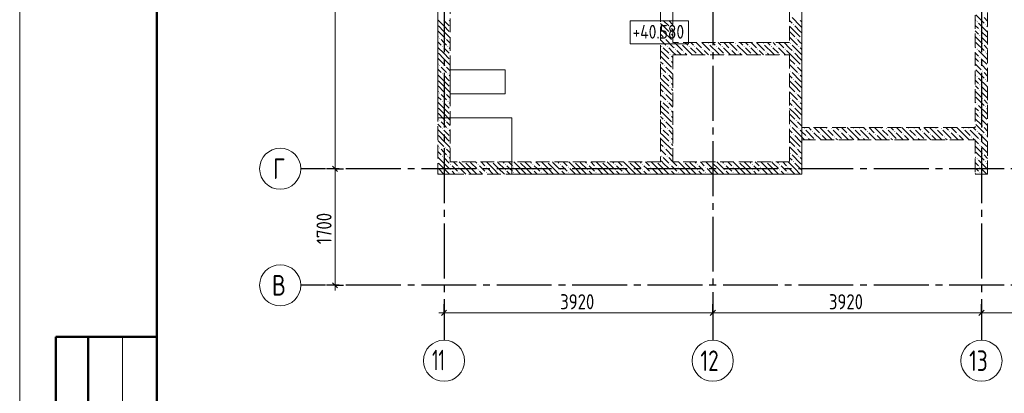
# Model space of a CAD drawing. Header units: millimetres. Extents: x 0 to 43617, y 0 to 29700.
# Tile 2 of 11: x 0 to 14363, y 14675 to 20123. Entities that reach past the tile are written whole.
import ezdxf

# ---------------------------------------------------------------- set-up
doc = ezdxf.new("R2010")
doc.units = ezdxf.units.MM
doc.linetypes.add('______2', pattern=[270, 200, -70])
doc.linetypes.add('______5', pattern=[1100, 800, -100, 100, -100])
for name, color, linetype, lineweight in [('Standard', 7, 'Continuous', 25), ('Высотные отметки', 7, 'Continuous', 25), ('ЖБ Перекрытие верхний уровень', 7, 'Continuous', 35), ('ЖБ Стена верхний уровень', 7, 'Continuous', 35), ('Оси', 40, '______5', 18)]:
    doc.layers.add(name, color=color, linetype=linetype, lineweight=lineweight)
doc.styles.add('GOST 2.304-81', font='txt')
doc.styles.add('ISOCPEUR', font='txt')

msp = doc.modelspace()

# ---------------------------------------------------------------- hatches: boundary and pattern name
at = {"layer": 'ЖБ Стена верхний уровень', "linetype": 'Continuous', "lineweight": 18, "transparency": 33554687}
for points in [[(9480, 20013), (9487, 20020), (9493, 20013), (9487, 20007)], [(11280, 20053), (11287, 20060), (11293, 20053), (11287, 20047)], [(13960, 20093), (13967, 20100), (13973, 20093), (13967, 20087)], [(14000, 19973), (14007, 19980), (14013, 19973), (14007, 19967)], [(14080, 20053), (14087, 20060), (14093, 20053), (14087, 20047)], [(6120, 19853), (6127, 19860), (6133, 19853), (6127, 19847)], [(6200, 19853), (6207, 19860), (6213, 19853), (6207, 19847)], [(9400, 19853), (9407, 19860), (9413, 19853), (9407, 19847)], [(9480, 19933), (9487, 19940), (9493, 19933), (9487, 19927)], [(11320, 19853), (11327, 19860), (11333, 19853), (11327, 19847)], [(11400, 19853), (11407, 19860), (11410, 19857), (11410, 19850), (11407, 19847)], [(14000, 19893), (14007, 19900), (14013, 19893), (14007, 19887)], [(6160, 19733), (6167, 19740), (6173, 19733), (6167, 19727)], [(6240, 19733), (6247, 19740), (6253, 19733), (6247, 19727)], [(9360, 19733), (9367, 19740), (9373, 19733), (9367, 19727)], [(9440, 19733), (9447, 19740), (9453, 19733), (9447, 19727)], [(9520, 19813), (9527, 19820), (9530, 19817), (9530, 19810), (9527, 19807)], [(9560, 19693), (9567, 19700), (9573, 19693), (9567, 19687)], [(9640, 19773), (9647, 19780), (9653, 19773), (9647, 19767)], [(9760, 19733), (9767, 19740), (9773, 19733), (9767, 19727)], [(9840, 19733), (9847, 19740), (9853, 19733), (9847, 19727)], [(9960, 19693), (9967, 19700), (9973, 19693), (9967, 19687)], [(10040, 19773), (10047, 19780), (10053, 19773), (10047, 19767)], [(10160, 19733), (10167, 19740), (10173, 19733), (10167, 19727)], [(10240, 19733), (10247, 19740), (10253, 19733), (10247, 19727)], [(10360, 19693), (10367, 19700), (10373, 19693), (10367, 19687)], [(10440, 19773), (10447, 19780), (10453, 19773), (10447, 19767)], [(10560, 19733), (10567, 19740), (10573, 19733), (10567, 19727)], [(10640, 19733), (10647, 19740), (10653, 19733), (10647, 19727)], [(10760, 19693), (10767, 19700), (10773, 19693), (10767, 19687)], [(10840, 19773), (10847, 19780), (10853, 19773), (10847, 19767)], [(10960, 19733), (10967, 19740), (10973, 19733), (10967, 19727)], [(11040, 19733), (11047, 19740), (11053, 19733), (11047, 19727)], [(11160, 19693), (11167, 19700), (11173, 19693), (11167, 19687)], [(11240, 19773), (11247, 19780), (11253, 19773), (11247, 19767)], [(11360, 19733), (11367, 19740), (11373, 19733), (11367, 19727)], [(13960, 19693), (13967, 19700), (13973, 19693), (13967, 19687)], [(14040, 19773), (14047, 19780), (14053, 19773), (14047, 19767)], [(9480, 19613), (9487, 19620), (9493, 19613), (9487, 19607)], [(9480, 19533), (9487, 19540), (9493, 19533), (9487, 19527)], [(9680, 19653), (9687, 19660), (9693, 19653), (9687, 19647)], [(9880, 19613), (9887, 19620), (9893, 19613), (9890, 19610), (9884, 19610)], [(10080, 19653), (10087, 19660), (10093, 19653), (10087, 19647)], [(10280, 19613), (10287, 19620), (10293, 19613), (10290, 19610), (10284, 19610)], [(10480, 19653), (10487, 19660), (10493, 19653), (10487, 19647)], [(10680, 19613), (10687, 19620), (10693, 19613), (10690, 19610), (10684, 19610)], [(10880, 19653), (10887, 19660), (10893, 19653), (10887, 19647)], [(11080, 19613), (11087, 19620), (11093, 19613), (11090, 19610), (11084, 19610)], [(11280, 19653), (11287, 19660), (11293, 19653), (11287, 19647)], [(14000, 19573), (14007, 19580), (14013, 19573), (14007, 19567)], [(14080, 19653), (14087, 19660), (14093, 19653), (14087, 19647)], [(6120, 19453), (6127, 19460), (6133, 19453), (6127, 19447)], [(6200, 19453), (6207, 19460), (6213, 19453), (6207, 19447)], [(9400, 19453), (9407, 19460), (9413, 19453), (9407, 19447)], [(9520, 19413), (9527, 19420), (9530, 19417), (9530, 19410), (9527, 19407)], [(11320, 19453), (11327, 19460), (11333, 19453), (11327, 19447)], [(11400, 19453), (11407, 19460), (11410, 19457), (11410, 19450), (11407, 19447)], [(14000, 19493), (14007, 19500), (14013, 19493), (14007, 19487)], [(6160, 19333), (6167, 19340), (6173, 19333), (6167, 19327)], [(6240, 19333), (6247, 19340), (6253, 19333), (6247, 19327)], [(9360, 19333), (9367, 19340), (9373, 19333), (9367, 19327)], [(9440, 19333), (9447, 19340), (9453, 19333), (9447, 19327)], [(11240, 19373), (11247, 19380), (11253, 19373), (11247, 19367)], [(11280, 19253), (11287, 19260), (11293, 19253), (11287, 19247)], [(11360, 19333), (11367, 19340), (11373, 19333), (11367, 19327)], [(13960, 19293), (13967, 19300), (13973, 19293), (13967, 19287)], [(14040, 19373), (14047, 19380), (14053, 19373), (14047, 19367)], [(14080, 19253), (14087, 19260), (14093, 19253), (14087, 19247)], [(9480, 19213), (9487, 19220), (9493, 19213), (9487, 19207)], [(9480, 19133), (9487, 19140), (9493, 19133), (9487, 19127)], [(14000, 19173), (14007, 19180), (14013, 19173), (14007, 19167)], [(6120, 19053), (6127, 19060), (6133, 19053), (6127, 19047)], [(6200, 19053), (6207, 19060), (6213, 19053), (6207, 19047)], [(9400, 19053), (9407, 19060), (9413, 19053), (9407, 19047)], [(9520, 19013), (9527, 19020), (9530, 19017), (9530, 19010), (9527, 19007)], [(11240, 18973), (11247, 18980), (11253, 18973), (11247, 18967)], [(11320, 19053), (11327, 19060), (11333, 19053), (11327, 19047)], [(11400, 19053), (11407, 19060), (11410, 19057), (11410, 19050), (11407, 19047)], [(14000, 19093), (14007, 19100), (14013, 19093), (14007, 19087)], [(14040, 18973), (14047, 18980), (14053, 18973), (14047, 18967)], [(6160, 18933), (6167, 18940), (6173, 18933), (6167, 18927)], [(6240, 18933), (6247, 18940), (6253, 18933), (6247, 18927)], [(9360, 18933), (9367, 18940), (9373, 18933), (9367, 18927)], [(9440, 18933), (9447, 18940), (9453, 18933), (9447, 18927)], [(9480, 18813), (9487, 18820), (9493, 18813), (9487, 18807)], [(11280, 18853), (11287, 18860), (11293, 18853), (11287, 18847)], [(11360, 18933), (11367, 18940), (11373, 18933), (11367, 18927)], [(13960, 18893), (13967, 18900), (13973, 18893), (13967, 18887)], [(14080, 18853), (14087, 18860), (14093, 18853), (14087, 18847)], [(9480, 18733), (9487, 18740), (9493, 18733), (9487, 18727)], [(14000, 18773), (14007, 18780), (14013, 18773), (14007, 18767)], [(14000, 18693), (14007, 18700), (14013, 18693), (14007, 18687)], [(6120, 18653), (6127, 18660), (6133, 18653), (6127, 18647)], [(6160, 18533), (6167, 18540), (6173, 18533), (6167, 18527)], [(6200, 18653), (6207, 18660), (6213, 18653), (6207, 18647)], [(6240, 18533), (6247, 18540), (6253, 18533), (6247, 18527)], [(9360, 18533), (9367, 18540), (9373, 18533), (9367, 18527)], [(9400, 18653), (9407, 18660), (9413, 18653), (9407, 18647)], [(9440, 18533), (9447, 18540), (9453, 18533), (9447, 18527)], [(9520, 18613), (9527, 18620), (9530, 18617), (9530, 18610), (9527, 18607)], [(11240, 18573), (11247, 18580), (11253, 18573), (11247, 18567)], [(11320, 18653), (11327, 18660), (11333, 18653), (11327, 18647)], [(11360, 18533), (11367, 18540), (11373, 18533), (11367, 18527)], [(11400, 18653), (11407, 18660), (11410, 18657), (11410, 18650), (11407, 18647)], [(11440, 18533), (11447, 18540), (11453, 18533), (11447, 18527)], [(11760, 18533), (11767, 18540), (11773, 18533), (11767, 18527)], [(11840, 18533), (11847, 18540), (11853, 18533), (11847, 18527)], [(12160, 18533), (12167, 18540), (12173, 18533), (12167, 18527)], [(12240, 18533), (12247, 18540), (12253, 18533), (12247, 18527)], [(12560, 18533), (12567, 18540), (12573, 18533), (12567, 18527)], [(12640, 18533), (12647, 18540), (12653, 18533), (12647, 18527)], [(12960, 18533), (12967, 18540), (12973, 18533), (12967, 18527)], [(13040, 18533), (13047, 18540), (13053, 18533), (13047, 18527)], [(13360, 18533), (13367, 18540), (13373, 18533), (13367, 18527)], [(13440, 18533), (13447, 18540), (13453, 18533), (13447, 18527)], [(13760, 18533), (13767, 18540), (13773, 18533), (13767, 18527)], [(13840, 18533), (13847, 18540), (13853, 18533), (13847, 18527)], [(14040, 18573), (14047, 18580), (14053, 18573), (14047, 18567)], [(9480, 18413), (9487, 18420), (9493, 18413), (9487, 18407)], [(11280, 18453), (11287, 18460), (11293, 18453), (11287, 18447)], [(11480, 18413), (11487, 18420), (11493, 18413), (11487, 18407)], [(11560, 18493), (11567, 18500), (11573, 18493), (11567, 18487)], [(11680, 18453), (11687, 18460), (11693, 18453), (11687, 18447)], [(11880, 18413), (11887, 18420), (11893, 18413), (11887, 18407)], [(11960, 18493), (11967, 18500), (11973, 18493), (11967, 18487)], [(12080, 18453), (12087, 18460), (12093, 18453), (12087, 18447)], [(12280, 18413), (12287, 18420), (12293, 18413), (12287, 18407)], [(12360, 18493), (12367, 18500), (12373, 18493), (12367, 18487)], [(12480, 18453), (12487, 18460), (12493, 18453), (12487, 18447)], [(12680, 18413), (12687, 18420), (12693, 18413), (12687, 18407)], [(12760, 18493), (12767, 18500), (12773, 18493), (12767, 18487)], [(12880, 18453), (12887, 18460), (12893, 18453), (12887, 18447)], [(13080, 18413), (13087, 18420), (13093, 18413), (13087, 18407)], [(13160, 18493), (13167, 18500), (13173, 18493), (13167, 18487)], [(13280, 18453), (13287, 18460), (13293, 18453), (13287, 18447)], [(13480, 18413), (13487, 18420), (13493, 18413), (13487, 18407)], [(13560, 18493), (13567, 18500), (13573, 18493), (13567, 18487)], [(13680, 18453), (13687, 18460), (13693, 18453), (13687, 18447)], [(13880, 18413), (13887, 18420), (13893, 18413), (13887, 18407)], [(13960, 18493), (13967, 18500), (13973, 18493), (13967, 18487)], [(14080, 18453), (14087, 18460), (14093, 18453), (14087, 18447)], [(6120, 18253), (6127, 18260), (6133, 18253), (6127, 18247)], [(6200, 18253), (6207, 18260), (6213, 18253), (6207, 18247)], [(9400, 18253), (9407, 18260), (9413, 18253), (9407, 18247)], [(9480, 18333), (9487, 18340), (9493, 18333), (9487, 18327)], [(11320, 18253), (11327, 18260), (11333, 18253), (11327, 18247)], [(11400, 18253), (11407, 18260), (11410, 18257), (11410, 18250), (11407, 18247)], [(11600, 18373), (11607, 18380), (11613, 18373), (11610, 18370), (11604, 18370)], [(12000, 18373), (12007, 18380), (12013, 18373), (12010, 18370), (12004, 18370)], [(12400, 18373), (12407, 18380), (12413, 18373), (12410, 18370), (12404, 18370)], [(12800, 18373), (12807, 18380), (12813, 18373), (12810, 18370), (12804, 18370)], [(13200, 18373), (13207, 18380), (13213, 18373), (13210, 18370), (13204, 18370)], [(13600, 18373), (13607, 18380), (13613, 18373), (13610, 18370), (13604, 18370)], [(14000, 18373), (14007, 18380), (14013, 18373), (14007, 18367)], [(14000, 18293), (14007, 18300), (14013, 18293), (14007, 18287)], [(6160, 18133), (6167, 18140), (6173, 18133), (6167, 18127)], [(6240, 18133), (6247, 18140), (6253, 18133), (6247, 18127)], [(9360, 18133), (9367, 18140), (9373, 18133), (9367, 18127)], [(9440, 18133), (9447, 18140), (9453, 18133), (9447, 18127)], [(9520, 18213), (9527, 18220), (9530, 18217), (9530, 18210), (9527, 18207)], [(11240, 18173), (11247, 18180), (11253, 18173), (11247, 18167)], [(11360, 18133), (11367, 18140), (11373, 18133), (11367, 18127)], [(13960, 18093), (13967, 18100), (13973, 18093), (13967, 18087)], [(14040, 18173), (14047, 18180), (14053, 18173), (14047, 18167)], [(6280, 18013), (6287, 18020), (6293, 18013), (6287, 18007)], [(6400, 17973), (6407, 17980), (6413, 17973), (6407, 17967)], [(6490, 18050), (6487, 18047), (6484, 18050)], [(6680, 18013), (6687, 18020), (6693, 18013), (6687, 18007)], [(6800, 17973), (6807, 17980), (6813, 17973), (6807, 17967)], [(6890, 18050), (6887, 18047), (6884, 18050)], [(7080, 18013), (7087, 18020), (7093, 18013), (7087, 18007)], [(7200, 17973), (7207, 17980), (7213, 17973), (7207, 17967)], [(7290, 18050), (7287, 18047), (7284, 18050)], [(7480, 18013), (7487, 18020), (7493, 18013), (7487, 18007)], [(7600, 17973), (7607, 17980), (7613, 17973), (7607, 17967)], [(7690, 18050), (7687, 18047), (7684, 18050)], [(7880, 18013), (7887, 18020), (7893, 18013), (7887, 18007)], [(8000, 17973), (8007, 17980), (8013, 17973), (8007, 17967)], [(8090, 18050), (8087, 18047), (8084, 18050)], [(8280, 18013), (8287, 18020), (8293, 18013), (8287, 18007)], [(8400, 17973), (8407, 17980), (8413, 17973), (8407, 17967)], [(8490, 18050), (8487, 18047), (8484, 18050)], [(8680, 18013), (8687, 18020), (8693, 18013), (8687, 18007)], [(8800, 17973), (8807, 17980), (8813, 17973), (8807, 17967)], [(8890, 18050), (8887, 18047), (8884, 18050)], [(9080, 18013), (9087, 18020), (9093, 18013), (9087, 18007)], [(9200, 17973), (9207, 17980), (9213, 17973), (9207, 17967)], [(9290, 18050), (9287, 18047), (9284, 18050)], [(9480, 18013), (9487, 18020), (9493, 18013), (9487, 18007)], [(9600, 17973), (9607, 17980), (9613, 17973), (9607, 17967)], [(9690, 18050), (9687, 18047), (9684, 18050)], [(9880, 18013), (9887, 18020), (9893, 18013), (9887, 18007)], [(10000, 17973), (10007, 17980), (10013, 17973), (10007, 17967)], [(10090, 18050), (10087, 18047), (10084, 18050)], [(10280, 18013), (10287, 18020), (10293, 18013), (10287, 18007)], [(10400, 17973), (10407, 17980), (10413, 17973), (10407, 17967)], [(10490, 18050), (10487, 18047), (10484, 18050)], [(10680, 18013), (10687, 18020), (10693, 18013), (10687, 18007)], [(10800, 17973), (10807, 17980), (10813, 17973), (10807, 17967)], [(10890, 18050), (10887, 18047), (10884, 18050)], [(11080, 18013), (11087, 18020), (11093, 18013), (11087, 18007)], [(11200, 17973), (11207, 17980), (11213, 17973), (11207, 17967)], [(11280, 18053), (11287, 18060), (11293, 18053), (11287, 18047)], [(14000, 17973), (14007, 17980), (14013, 17973), (14007, 17967)], [(14080, 18053), (14087, 18060), (14093, 18053), (14087, 18047)], [(6280, 17933), (6287, 17940), (6293, 17933), (6287, 17927)], [(6400, 17893), (6407, 17900), (6413, 17893), (6407, 17887)], [(6680, 17933), (6687, 17940), (6693, 17933), (6687, 17927)], [(6800, 17893), (6807, 17900), (6813, 17893), (6807, 17887)], [(7080, 17933), (7087, 17940), (7093, 17933), (7087, 17927)], [(7200, 17893), (7207, 17900), (7213, 17893), (7207, 17887)], [(7480, 17933), (7487, 17940), (7493, 17933), (7487, 17927)], [(7600, 17893), (7607, 17900), (7613, 17893), (7607, 17887)], [(7880, 17933), (7887, 17940), (7893, 17933), (7887, 17927)], [(8000, 17893), (8007, 17900), (8013, 17893), (8007, 17887)], [(8280, 17933), (8287, 17940), (8293, 17933), (8287, 17927)], [(8400, 17893), (8407, 17900), (8413, 17893), (8407, 17887)], [(8680, 17933), (8687, 17940), (8693, 17933), (8687, 17927)], [(8800, 17893), (8807, 17900), (8813, 17893), (8807, 17887)], [(9080, 17933), (9087, 17940), (9093, 17933), (9087, 17927)], [(9200, 17893), (9207, 17900), (9213, 17893), (9207, 17887)], [(9480, 17933), (9487, 17940), (9493, 17933), (9487, 17927)], [(9600, 17893), (9607, 17900), (9613, 17893), (9607, 17887)], [(9880, 17933), (9887, 17940), (9893, 17933), (9887, 17927)], [(10000, 17893), (10007, 17900), (10013, 17893), (10007, 17887)], [(10280, 17933), (10287, 17940), (10293, 17933), (10287, 17927)], [(10400, 17893), (10407, 17900), (10413, 17893), (10407, 17887)], [(10680, 17933), (10687, 17940), (10693, 17933), (10687, 17927)], [(10800, 17893), (10807, 17900), (10813, 17893), (10807, 17887)], [(11080, 17933), (11087, 17940), (11093, 17933), (11087, 17927)], [(11200, 17893), (11207, 17900), (11213, 17893), (11207, 17887)], [(14000, 17893), (14007, 17900), (14013, 17893), (14007, 17887)]]:
    msp.add_hatch(color=7, dxfattribs=at).paths.add_polyline_path(points, flags=16)

# ---------------------------------------------------------------- linework, layer by layer
at = {"layer": 'Standard', "color": 7, "linetype": 'Continuous', "lineweight": 13, "transparency": 33554687}
for p, q in [((4600, 17950), (4600, 23450)), ((4600, 16250), (4600, 16175)), ((6190, 15850), (6115, 15850)), ((6190, 15850), (10110, 15850)), ((10110, 15850), (14030, 15850)), ((14030, 15850), (17330, 15850)), ((1500, 15500), (1500, 9000))]:
    msp.add_line(p, q, dxfattribs=at)
at = {"layer": 'Standard', "color": 7, "linetype": 'Continuous', "lineweight": 25, "transparency": 33554687}
for p, q in [((4638, 17912), (4562, 17987)), ((4638, 16212), (4562, 16287)), ((6153, 15812), (6227, 15887)), ((10072, 15812), (10148, 15887)), ((13992, 15812), (14067, 15887))]:
    msp.add_line(p, q, dxfattribs=at)
at = {"layer": 'Standard', "color": 251, "linetype": 'Continuous', "lineweight": -3, "true_color": 0x656565, "transparency": 33554687}
for p, q in [((4600, 17950), (4475, 17950)), ((4600, 17950), (4725, 17950)), ((4600, 17950), (4600, 17950)), ((4600, 16250), (4475, 16250)), ((4600, 16250), (4725, 16250)), ((4600, 16250), (4600, 16250)), ((6190, 15850), (6190, 15975)), ((10110, 15850), (10110, 15975)), ((14030, 15850), (14030, 15975)), ((6190, 15850), (6190, 15725)), ((6190, 15850), (6190, 15850)), ((10110, 15850), (10110, 15725)), ((10110, 15850), (10110, 15850)), ((14030, 15850), (14030, 15725)), ((14030, 15850), (14030, 15850))]:
    msp.add_line(p, q, dxfattribs=at)
at = {"layer": 'Standard', "color": 7, "linetype": 'Continuous', "lineweight": 50, "transparency": 33554687}
for p, q in [((2000, 15500), (527, 15500)), ((527, 15500), (527, 9000)), ((527, 15500), (527, 9000)), ((1000, 15500), (1000, 9000))]:
    msp.add_line(p, q, dxfattribs=at)
at = {"layer": 'Standard', "color": 7, "linetype": 'Continuous', "lineweight": 13, "transparency": 33554687}
msp.add_lwpolyline([(0, 0), (42000, 0), (42000, 29700), (0, 29700), (0, 0)], close=True, dxfattribs=at)
at = {"layer": 'Standard', "color": 7, "linetype": 'Continuous', "lineweight": 50, "transparency": 33554687}
msp.add_lwpolyline([(2000, 29200), (41500, 29200), (41500, 500), (2000, 500), (2000, 29200)], close=True, dxfattribs=at)
at = {"layer": 'Standard', "color": 7, "linetype": 'Continuous', "lineweight": 13, "transparency": 33554687}
msp.add_lwpolyline([(4600, 16250), (4600, 16753), (4600, 16753), (4600, 17950)], dxfattribs=at)
at = {"layer": 'Высотные отметки', "color": 7, "linetype": 'Continuous', "lineweight": 18, "transparency": 33554687}
msp.add_lwpolyline([(8906, 19773), (9758, 19773), (9758, 20107), (8906, 20107), (8906, 19773)], dxfattribs=at)
at = {"layer": 'ЖБ Перекрытие верхний уровень', "color": 7, "linetype": 'Continuous', "lineweight": 18, "transparency": 33554687}
for p, q in [((6100, 23650), (6100, 18690)), ((11410, 17870), (11410, 22595)), ((7080, 19390), (6280, 19390)), ((6280, 19390), (6280, 19040)), ((7080, 19040), (7080, 19390)), ((6280, 19040), (7080, 19040)), ((6100, 18690), (6280, 18690)), ((6280, 18690), (7180, 18690)), ((7180, 18690), (7180, 18090)), ((7180, 18090), (7180, 17870)), ((7180, 17870), (11410, 17870))]:
    msp.add_line(p, q, dxfattribs=at)
at = {"layer": 'ЖБ Стена верхний уровень', "color": 251, "linetype": '______2', "lineweight": 13, "true_color": 0x656565, "transparency": 33554687}
for p, q in [((6100, 23700), (6100, 17870)), ((6280, 18050), (6280, 23700)), ((11410, 18550), (11410, 23700)), ((13940, 23700), (13940, 18550)), ((14120, 17870), (14120, 23700)), ((9350, 22450), (9350, 18050)), ((9530, 19790), (9530, 22450)), ((11230, 22450), (11230, 19790)), ((11230, 19790), (9530, 19790)), ((9530, 18050), (9530, 19610)), ((9530, 19610), (11230, 19610)), ((11230, 19610), (11230, 18050)), ((13940, 18550), (11410, 18550)), ((11410, 17870), (11410, 18370)), ((11410, 18370), (13940, 18370)), ((13940, 18370), (13940, 17870)), ((9350, 18050), (6280, 18050)), ((11230, 18050), (9530, 18050)), ((6100, 17870), (6280, 17870)), ((6280, 17870), (9350, 17870)), ((9350, 17870), (9530, 17870)), ((9530, 17870), (11230, 17870)), ((11230, 17870), (11410, 17870)), ((13940, 17870), (14120, 17870))]:
    msp.add_line(p, q, dxfattribs=at)
at = {"layer": 'ЖБ Стена верхний уровень', "color": 9, "linetype": 'Continuous', "lineweight": 18, "true_color": 0xc7c7c7, "transparency": 33554687}
for p, q in [((6187, 20033), (6100, 20120)), ((6187, 20113), (6267, 20033)), ((6267, 20113), (6280, 20100)), ((9387, 20113), (9467, 20033)), ((9467, 20113), (9530, 20050)), ((11230, 20110), (11267, 20073)), ((11387, 20033), (11267, 20153)), ((11387, 20113), (11410, 20090)), ((13940, 20120), (13947, 20113)), ((13947, 20193), (14067, 20073)), ((14120, 20100), (14067, 20153)), ((6107, 20033), (6187, 19953)), ((6187, 20033), (6267, 19953)), ((9387, 20033), (9350, 20070)), ((9350, 19990), (9387, 19953)), ((9387, 20033), (9467, 19953)), ((9530, 19970), (9507, 19993)), ((11307, 19953), (11230, 20030)), ((11307, 20033), (11387, 19953)), ((11387, 20033), (11410, 20010)), ((13940, 20040), (13987, 19993)), ((14107, 19953), (13987, 20073)), ((14107, 20033), (14120, 20020)), ((6107, 19953), (6100, 19960)), ((6100, 19880), (6107, 19873)), ((6107, 19953), (6187, 19873)), ((6187, 19793), (6147, 19833)), ((6187, 19953), (6280, 19860)), ((6227, 19833), (6280, 19780)), ((9350, 19910), (9387, 19873)), ((9387, 19793), (9350, 19830)), ((9387, 19953), (9507, 19833)), ((9427, 19833), (9530, 19730)), ((9507, 19913), (9530, 19890)), ((11230, 19950), (11307, 19873)), ((11230, 19870), (11347, 19753)), ((11307, 19953), (11387, 19873)), ((11387, 19793), (11347, 19833)), ((11387, 19953), (11410, 19930)), ((13947, 19953), (13940, 19960)), ((13940, 19880), (14027, 19793)), ((13987, 19913), (13947, 19953)), ((14027, 19953), (14107, 19873)), ((14027, 19873), (14120, 19780)), ((14107, 19953), (14120, 19940)), ((6100, 19800), (6147, 19753)), ((6187, 19633), (6100, 19720)), ((6227, 19753), (6187, 19793)), ((6187, 19713), (6267, 19633)), ((6267, 19713), (6280, 19700)), ((9427, 19753), (9387, 19793)), ((9387, 19713), (9467, 19633)), ((9467, 19713), (9530, 19650)), ((9530, 19730), (9547, 19713)), ((9550, 19790), (9667, 19673)), ((9787, 19633), (9667, 19753)), ((9710, 19790), (9747, 19753)), ((9787, 19713), (9867, 19633)), ((9827, 19753), (9790, 19790)), ((9867, 19713), (9970, 19610)), ((9870, 19790), (9947, 19713)), ((9950, 19790), (10067, 19673)), ((10187, 19633), (10067, 19753)), ((10110, 19790), (10147, 19753)), ((10187, 19713), (10267, 19633)), ((10227, 19753), (10190, 19790)), ((10267, 19713), (10370, 19610)), ((10270, 19790), (10347, 19713)), ((10350, 19790), (10467, 19673)), ((10587, 19633), (10467, 19753)), ((10510, 19790), (10547, 19753)), ((10587, 19713), (10667, 19633)), ((10627, 19753), (10590, 19790)), ((10667, 19713), (10770, 19610)), ((10670, 19790), (10747, 19713)), ((10750, 19790), (10867, 19673)), ((10987, 19633), (10867, 19753)), ((10910, 19790), (10947, 19753)), ((10987, 19713), (11067, 19633)), ((11027, 19753), (10990, 19790)), ((11067, 19713), (11170, 19610)), ((11070, 19790), (11147, 19713)), ((11150, 19790), (11230, 19710)), ((11230, 19710), (11267, 19673)), ((11387, 19633), (11267, 19753)), ((11410, 19770), (11387, 19793)), ((11387, 19713), (11410, 19690)), ((13940, 19720), (13947, 19713)), ((13947, 19793), (14067, 19673)), ((14120, 19700), (14067, 19753)), ((6107, 19553), (6100, 19560)), ((6107, 19633), (6187, 19553)), ((6107, 19553), (6187, 19473)), ((6187, 19633), (6267, 19553)), ((6187, 19553), (6280, 19460)), ((9387, 19633), (9350, 19670)), ((9350, 19590), (9387, 19553)), ((9387, 19633), (9467, 19553)), ((9387, 19553), (9507, 19433)), ((9530, 19570), (9507, 19593)), ((9530, 19650), (9570, 19610)), ((9650, 19610), (9587, 19673)), ((9707, 19633), (9730, 19610)), ((9787, 19633), (9810, 19610)), ((10050, 19610), (9987, 19673)), ((10107, 19633), (10130, 19610)), ((10187, 19633), (10210, 19610)), ((10450, 19610), (10387, 19673)), ((10507, 19633), (10530, 19610)), ((10587, 19633), (10610, 19610)), ((10850, 19610), (10787, 19673)), ((10907, 19633), (10930, 19610)), ((10987, 19633), (11010, 19610)), ((11230, 19630), (11187, 19673)), ((11307, 19553), (11230, 19630)), ((11230, 19550), (11307, 19473)), ((11307, 19633), (11387, 19553)), ((11307, 19553), (11387, 19473)), ((11387, 19633), (11410, 19610)), ((11387, 19553), (11410, 19530)), ((13940, 19640), (13987, 19593)), ((13947, 19553), (13940, 19560)), ((13987, 19513), (13947, 19553)), ((14107, 19553), (13987, 19673)), ((14027, 19553), (14107, 19473)), ((14107, 19633), (14120, 19620)), ((14107, 19553), (14120, 19540)), ((6100, 19480), (6107, 19473)), ((6100, 19400), (6147, 19353)), ((6187, 19393), (6147, 19433)), ((6227, 19353), (6187, 19393)), ((6227, 19433), (6280, 19380)), ((9350, 19510), (9387, 19473)), ((9387, 19393), (9350, 19430)), ((9427, 19353), (9387, 19393)), ((9427, 19433), (9530, 19330)), ((9507, 19513), (9530, 19490)), ((11230, 19470), (11347, 19353)), ((11387, 19393), (11347, 19433)), ((11410, 19370), (11387, 19393)), ((13940, 19480), (14027, 19393)), ((13947, 19393), (14067, 19273)), ((14027, 19473), (14120, 19380)), ((6187, 19233), (6100, 19320)), ((6187, 19313), (6267, 19233)), ((6267, 19313), (6280, 19300)), ((9387, 19233), (9350, 19270)), ((9387, 19313), (9467, 19233)), ((9467, 19313), (9530, 19250)), ((11230, 19310), (11267, 19273)), ((11387, 19233), (11267, 19353)), ((11387, 19313), (11410, 19290)), ((13940, 19320), (13947, 19313)), ((14107, 19153), (13987, 19273)), ((14120, 19300), (14067, 19353)), ((6107, 19153), (6100, 19160)), ((6107, 19233), (6187, 19153)), ((6107, 19153), (6187, 19073)), ((6187, 19233), (6267, 19153)), ((6187, 19153), (6280, 19060)), ((9350, 19190), (9387, 19153)), ((9350, 19110), (9387, 19073)), ((9387, 19233), (9467, 19153)), ((9387, 19153), (9507, 19033)), ((9530, 19170), (9507, 19193)), ((9507, 19113), (9530, 19090)), ((11307, 19153), (11230, 19230)), ((11230, 19150), (11307, 19073)), ((11307, 19233), (11387, 19153)), ((11307, 19153), (11387, 19073)), ((11387, 19233), (11410, 19210)), ((11387, 19153), (11410, 19130)), ((13940, 19240), (13987, 19193)), ((13947, 19153), (13940, 19160)), ((13987, 19113), (13947, 19153)), ((14027, 19153), (14107, 19073)), ((14107, 19233), (14120, 19220)), ((14107, 19153), (14120, 19140)), ((6100, 19080), (6107, 19073)), ((6100, 19000), (6147, 18953)), ((6187, 18993), (6147, 19033)), ((6227, 18953), (6187, 18993)), ((6227, 19033), (6280, 18980)), ((9387, 18993), (9350, 19030)), ((9427, 18953), (9387, 18993)), ((9427, 19033), (9530, 18930)), ((11230, 19070), (11347, 18953)), ((11387, 18993), (11347, 19033)), ((11410, 18970), (11387, 18993)), ((13940, 19080), (14027, 18993)), ((13947, 18993), (14067, 18873)), ((14027, 19073), (14120, 18980)), ((6187, 18833), (6100, 18920)), ((6107, 18833), (6187, 18753)), ((6187, 18913), (6267, 18833)), ((6187, 18833), (6267, 18753)), ((6267, 18913), (6280, 18900)), ((9387, 18833), (9350, 18870)), ((9387, 18913), (9467, 18833)), ((9387, 18833), (9467, 18753)), ((9467, 18913), (9530, 18850)), ((11230, 18910), (11267, 18873)), ((11307, 18753), (11230, 18830)), ((11387, 18833), (11267, 18953)), ((11307, 18833), (11387, 18753)), ((11387, 18913), (11410, 18890)), ((11387, 18833), (11410, 18810)), ((13940, 18920), (13947, 18913)), ((13940, 18840), (13987, 18793)), ((14107, 18753), (13987, 18873)), ((14120, 18900), (14067, 18953)), ((14107, 18833), (14120, 18820)), ((6107, 18753), (6100, 18760)), ((6100, 18680), (6107, 18673)), ((6107, 18753), (6187, 18673)), ((6187, 18753), (6280, 18660)), ((9350, 18790), (9387, 18753)), ((9350, 18710), (9387, 18673)), ((9387, 18753), (9507, 18633)), ((9530, 18770), (9507, 18793)), ((9507, 18713), (9530, 18690)), ((11230, 18750), (11307, 18673)), ((11307, 18753), (11387, 18673)), ((11387, 18753), (11410, 18730)), ((13947, 18753), (13940, 18760)), ((13940, 18680), (14027, 18593)), ((13987, 18713), (13947, 18753)), ((14027, 18753), (14107, 18673)), ((14027, 18673), (14120, 18580)), ((14107, 18753), (14120, 18740)), ((6100, 18600), (6147, 18553)), ((6187, 18593), (6147, 18633)), ((6227, 18553), (6187, 18593)), ((6227, 18633), (6280, 18580)), ((9387, 18593), (9350, 18630)), ((9427, 18553), (9387, 18593)), ((9427, 18633), (9530, 18530)), ((11230, 18670), (11347, 18553)), ((11387, 18433), (11267, 18553)), ((11387, 18593), (11347, 18633)), ((11410, 18570), (11387, 18593)), ((11510, 18550), (11547, 18513)), ((11590, 18550), (11667, 18473)), ((11787, 18433), (11670, 18550)), ((11910, 18550), (11947, 18513)), ((11990, 18550), (12067, 18473)), ((12187, 18433), (12070, 18550)), ((12310, 18550), (12347, 18513)), ((12390, 18550), (12467, 18473)), ((12587, 18433), (12470, 18550)), ((12710, 18550), (12747, 18513)), ((12790, 18550), (12867, 18473)), ((12987, 18433), (12870, 18550)), ((13110, 18550), (13147, 18513)), ((13190, 18550), (13267, 18473)), ((13387, 18433), (13270, 18550)), ((13510, 18550), (13547, 18513)), ((13590, 18550), (13667, 18473)), ((13787, 18433), (13670, 18550)), ((13910, 18550), (13940, 18520)), ((13947, 18593), (14067, 18473)), ((14120, 18500), (14067, 18553)), ((6187, 18433), (6100, 18520)), ((6107, 18433), (6187, 18353)), ((6187, 18513), (6267, 18433)), ((6187, 18433), (6267, 18353)), ((6267, 18513), (6280, 18500)), ((9387, 18433), (9350, 18470)), ((9350, 18390), (9387, 18353)), ((9387, 18513), (9467, 18433)), ((9387, 18433), (9467, 18353)), ((9467, 18513), (9530, 18450)), ((9530, 18370), (9507, 18393)), ((11230, 18510), (11267, 18473)), ((11307, 18353), (11230, 18430)), ((11307, 18433), (11387, 18353)), ((11387, 18513), (11410, 18490)), ((11387, 18433), (11410, 18410)), ((11410, 18490), (11467, 18433)), ((11410, 18410), (11450, 18370)), ((11467, 18513), (11587, 18393)), ((11530, 18370), (11507, 18393)), ((11690, 18370), (11587, 18473)), ((11707, 18433), (11770, 18370)), ((11787, 18513), (11867, 18433)), ((11787, 18433), (11850, 18370)), ((11867, 18513), (11987, 18393)), ((11930, 18370), (11907, 18393)), ((12090, 18370), (11987, 18473)), ((12107, 18433), (12170, 18370)), ((12187, 18513), (12267, 18433)), ((12187, 18433), (12250, 18370)), ((12267, 18513), (12387, 18393)), ((12330, 18370), (12307, 18393)), ((12490, 18370), (12387, 18473)), ((12507, 18433), (12570, 18370)), ((12587, 18513), (12667, 18433)), ((12587, 18433), (12650, 18370)), ((12667, 18513), (12787, 18393)), ((12730, 18370), (12707, 18393)), ((12890, 18370), (12787, 18473)), ((12907, 18433), (12970, 18370)), ((12987, 18513), (13067, 18433)), ((12987, 18433), (13050, 18370)), ((13067, 18513), (13187, 18393)), ((13130, 18370), (13107, 18393)), ((13290, 18370), (13187, 18473)), ((13307, 18433), (13370, 18370)), ((13387, 18513), (13467, 18433)), ((13387, 18433), (13450, 18370)), ((13467, 18513), (13587, 18393)), ((13530, 18370), (13507, 18393)), ((13690, 18370), (13587, 18473)), ((13707, 18433), (13770, 18370)), ((13787, 18513), (13867, 18433)), ((13787, 18433), (13850, 18370)), ((13867, 18513), (13940, 18440)), ((13930, 18370), (13907, 18393)), ((13940, 18520), (13947, 18513)), ((13940, 18440), (13987, 18393)), ((14107, 18353), (13987, 18473)), ((14107, 18433), (14120, 18420)), ((6107, 18353), (6100, 18360)), ((6100, 18280), (6107, 18273)), ((6107, 18353), (6187, 18273)), ((6187, 18353), (6280, 18260)), ((9350, 18310), (9387, 18273)), ((9387, 18353), (9507, 18233)), ((9507, 18313), (9530, 18290)), ((11230, 18350), (11307, 18273)), ((11230, 18270), (11347, 18153)), ((11307, 18353), (11387, 18273)), ((11387, 18353), (11410, 18330)), ((13947, 18353), (13940, 18360)), ((13940, 18280), (14027, 18193)), ((13987, 18313), (13947, 18353)), ((14027, 18353), (14107, 18273)), ((14027, 18273), (14120, 18180)), ((14107, 18353), (14120, 18340)), ((6100, 18200), (6147, 18153)), ((6187, 18033), (6100, 18120)), ((6187, 18193), (6147, 18233)), ((6227, 18153), (6187, 18193)), ((6187, 18113), (6267, 18033)), ((6227, 18233), (6280, 18180)), ((6267, 18113), (6280, 18100)), ((9387, 18193), (9350, 18230)), ((9427, 18153), (9387, 18193)), ((9387, 18113), (9450, 18050)), ((9427, 18233), (9530, 18130)), ((9467, 18113), (9530, 18050)), ((11230, 18110), (11267, 18073)), ((11387, 18033), (11267, 18153)), ((11387, 18193), (11347, 18233)), ((11410, 18170), (11387, 18193)), ((11387, 18113), (11410, 18090)), ((13940, 18120), (13947, 18113)), ((13947, 18193), (14067, 18073)), ((14120, 18100), (14067, 18153)), ((6107, 17953), (6100, 17960)), ((6107, 18033), (6187, 17953)), ((6187, 18033), (6267, 17953)), ((6347, 17953), (6307, 17993)), ((6330, 18050), (6387, 17993)), ((6507, 17953), (6410, 18050)), ((6507, 18033), (6587, 17953)), ((6587, 18033), (6570, 18050)), ((6587, 18033), (6667, 17953)), ((6650, 18050), (6667, 18033)), ((6747, 17953), (6707, 17993)), ((6730, 18050), (6787, 17993)), ((6907, 17953), (6810, 18050)), ((6907, 18033), (6987, 17953)), ((6987, 18033), (6970, 18050)), ((6987, 18033), (7067, 17953)), ((7050, 18050), (7067, 18033)), ((7147, 17953), (7107, 17993)), ((7130, 18050), (7187, 17993)), ((7307, 17953), (7210, 18050)), ((7307, 18033), (7387, 17953)), ((7387, 18033), (7370, 18050)), ((7387, 18033), (7467, 17953)), ((7450, 18050), (7467, 18033)), ((7547, 17953), (7507, 17993)), ((7530, 18050), (7587, 17993)), ((7707, 17953), (7610, 18050)), ((7707, 18033), (7787, 17953)), ((7787, 18033), (7770, 18050)), ((7787, 18033), (7867, 17953)), ((7850, 18050), (7867, 18033)), ((7947, 17953), (7907, 17993)), ((7930, 18050), (7987, 17993)), ((8107, 17953), (8010, 18050)), ((8107, 18033), (8187, 17953)), ((8187, 18033), (8170, 18050)), ((8187, 18033), (8267, 17953)), ((8250, 18050), (8267, 18033)), ((8347, 17953), (8307, 17993)), ((8330, 18050), (8387, 17993)), ((8507, 17953), (8410, 18050)), ((8507, 18033), (8587, 17953)), ((8587, 18033), (8570, 18050)), ((8587, 18033), (8667, 17953)), ((8650, 18050), (8667, 18033)), ((8747, 17953), (8707, 17993)), ((8730, 18050), (8787, 17993)), ((8907, 17953), (8810, 18050)), ((8907, 18033), (8987, 17953)), ((8987, 18033), (8970, 18050)), ((8987, 18033), (9067, 17953)), ((9050, 18050), (9067, 18033)), ((9147, 17953), (9107, 17993)), ((9130, 18050), (9187, 17993)), ((9307, 17953), (9210, 18050)), ((9307, 18033), (9387, 17953)), ((9370, 18050), (9350, 18070)), ((9387, 18033), (9370, 18050)), ((9387, 18033), (9467, 17953)), ((9450, 18050), (9467, 18033)), ((9547, 17953), (9507, 17993)), ((9530, 18050), (9587, 17993)), ((9707, 17953), (9610, 18050)), ((9707, 18033), (9787, 17953)), ((9787, 18033), (9770, 18050)), ((9787, 18033), (9867, 17953)), ((9850, 18050), (9867, 18033)), ((9947, 17953), (9907, 17993)), ((9930, 18050), (9987, 17993)), ((10107, 17953), (10010, 18050)), ((10107, 18033), (10187, 17953)), ((10187, 18033), (10170, 18050)), ((10187, 18033), (10267, 17953)), ((10250, 18050), (10267, 18033)), ((10347, 17953), (10307, 17993)), ((10330, 18050), (10387, 17993)), ((10507, 17953), (10410, 18050)), ((10507, 18033), (10587, 17953)), ((10587, 18033), (10570, 18050)), ((10587, 18033), (10667, 17953)), ((10650, 18050), (10667, 18033)), ((10747, 17953), (10707, 17993)), ((10730, 18050), (10787, 17993)), ((10907, 17953), (10810, 18050)), ((10907, 18033), (10987, 17953)), ((10987, 18033), (10970, 18050)), ((10987, 18033), (11067, 17953)), ((11050, 18050), (11067, 18033)), ((11147, 17953), (11107, 17993)), ((11130, 18050), (11187, 17993)), ((11230, 18030), (11210, 18050)), ((11307, 17953), (11230, 18030)), ((11307, 18033), (11387, 17953)), ((11387, 18033), (11410, 18010)), ((13940, 18040), (13987, 17993)), ((13947, 17953), (13940, 17960)), ((14107, 17953), (13987, 18073)), ((14107, 18033), (14120, 18020)), ((6100, 17880), (6107, 17873)), ((6107, 17953), (6187, 17873)), ((6187, 17953), (6270, 17870)), ((6307, 17913), (6350, 17870)), ((6387, 17913), (6347, 17953)), ((6427, 17953), (6507, 17873)), ((6427, 17873), (6430, 17870)), ((6507, 17953), (6587, 17873)), ((6587, 17953), (6670, 17870)), ((6707, 17913), (6750, 17870)), ((6787, 17913), (6747, 17953)), ((6827, 17953), (6907, 17873)), ((6827, 17873), (6830, 17870)), ((6907, 17953), (6987, 17873)), ((6987, 17953), (7070, 17870)), ((7107, 17913), (7150, 17870)), ((7187, 17913), (7147, 17953)), ((7227, 17953), (7307, 17873)), ((7227, 17873), (7230, 17870)), ((7307, 17953), (7387, 17873)), ((7387, 17953), (7470, 17870)), ((7507, 17913), (7550, 17870)), ((7587, 17913), (7547, 17953)), ((7627, 17953), (7707, 17873)), ((7627, 17873), (7630, 17870)), ((7707, 17953), (7787, 17873)), ((7787, 17953), (7870, 17870)), ((7907, 17913), (7950, 17870)), ((7987, 17913), (7947, 17953)), ((8027, 17953), (8107, 17873)), ((8027, 17873), (8030, 17870)), ((8107, 17953), (8187, 17873)), ((8187, 17953), (8270, 17870)), ((8307, 17913), (8350, 17870)), ((8387, 17913), (8347, 17953)), ((8427, 17953), (8507, 17873)), ((8427, 17873), (8430, 17870)), ((8507, 17953), (8587, 17873)), ((8587, 17953), (8670, 17870)), ((8707, 17913), (8750, 17870)), ((8787, 17913), (8747, 17953)), ((8827, 17953), (8907, 17873)), ((8827, 17873), (8830, 17870)), ((8907, 17953), (8987, 17873)), ((8987, 17953), (9070, 17870)), ((9107, 17913), (9150, 17870)), ((9187, 17913), (9147, 17953)), ((9227, 17953), (9307, 17873)), ((9227, 17873), (9230, 17870)), ((9307, 17953), (9387, 17873)), ((9387, 17953), (9470, 17870)), ((9507, 17913), (9550, 17870)), ((9587, 17913), (9547, 17953)), ((9627, 17953), (9707, 17873)), ((9627, 17873), (9630, 17870)), ((9707, 17953), (9787, 17873)), ((9787, 17953), (9870, 17870)), ((9907, 17913), (9950, 17870)), ((9987, 17913), (9947, 17953)), ((10027, 17953), (10107, 17873)), ((10027, 17873), (10030, 17870)), ((10107, 17953), (10187, 17873)), ((10187, 17953), (10270, 17870)), ((10307, 17913), (10350, 17870)), ((10387, 17913), (10347, 17953)), ((10427, 17953), (10507, 17873)), ((10427, 17873), (10430, 17870)), ((10507, 17953), (10587, 17873)), ((10587, 17953), (10670, 17870)), ((10707, 17913), (10750, 17870)), ((10787, 17913), (10747, 17953)), ((10827, 17953), (10907, 17873)), ((10827, 17873), (10830, 17870)), ((10907, 17953), (10987, 17873)), ((10987, 17953), (11070, 17870)), ((11107, 17913), (11150, 17870)), ((11187, 17913), (11147, 17953)), ((11227, 17953), (11230, 17950)), ((11227, 17873), (11230, 17870)), ((11230, 17950), (11307, 17873)), ((11230, 17870), (11230, 17870)), ((11307, 17953), (11387, 17873)), ((11387, 17953), (11410, 17930)), ((13940, 17880), (13950, 17870)), ((13987, 17913), (13947, 17953)), ((14027, 17953), (14107, 17873)), ((14027, 17873), (14030, 17870)), ((14107, 17953), (14120, 17940))]:
    msp.add_line(p, q, dxfattribs=at)
at = {"layer": 'Оси', "color": 8, "linetype": '______5', "lineweight": -3, "transparency": 33554687}
for p, q in [((6190, 25950), (6190, 15450)), ((14030, 25950), (14030, 15450)), ((10110, 24950), (10110, 15450)), ((35260, 17950), (4100, 17950)), ((35260, 16250), (4100, 16250))]:
    msp.add_line(p, q, dxfattribs=at)
at = {"layer": 'Оси', "color": 7, "linetype": 'Continuous', "lineweight": 13, "transparency": 33554687}
for centre in [(3800, 17950), (3800, 16250), (6190, 15150), (10110, 15150), (14030, 15150)]:
    msp.add_circle(centre, 300, dxfattribs=at)

# ---------------------------------------------------------------- texts
at = {"layer": 'Standard', "color": 7, "linetype": 'Continuous', "lineweight": 25, "transparency": 33554687, "insert": (4550, 16850), "char_height": 220, "width": 625.73, "attachment_point": 7, "rotation": 90, "style": 'GOST 2.304-81'}
msp.add_mtext('1700', dxfattribs=at)
at = {"layer": 'Standard', "color": 7, "linetype": 'Continuous', "lineweight": 25, "transparency": 33554687, "char_height": 220, "width": 657.05, "attachment_point": 7, "style": 'GOST 2.304-81'}
for insert in [(7884, 15900), (11804, 15900)]:
    msp.add_mtext('3920', dxfattribs=dict(at, insert=insert))
at = {"layer": 'Высотные отметки', "color": 7, "linetype": 'Continuous', "lineweight": 18, "transparency": 33554687, "insert": (8940, 19847), "char_height": 200, "width": 884.91, "attachment_point": 7, "style": 'GOST 2.304-81'}
msp.add_mtext('\\W1.02;+40.580', dxfattribs=at)
at = {"layer": 'Оси', "color": 7, "linetype": 'Continuous', "lineweight": 25, "transparency": 33554687, "char_height": 300, "attachment_point": 7, "style": 'ISOCPEUR'}
for s, insert, width in [('\\W0.78;Г', (3695, 17800), 326.41), ('\\W0.80;В', (3680, 16100), 359.83), ('\\W0.62;11', (6016, 15010), 393.75), ('\\W0.75;12', (9930, 15000), 472.29), ('\\W0.75;13', (13850, 15000), 472.29)]:
    msp.add_mtext(s, dxfattribs=dict(at, insert=insert, width=width))

doc.saveas('drawing.dxf')
